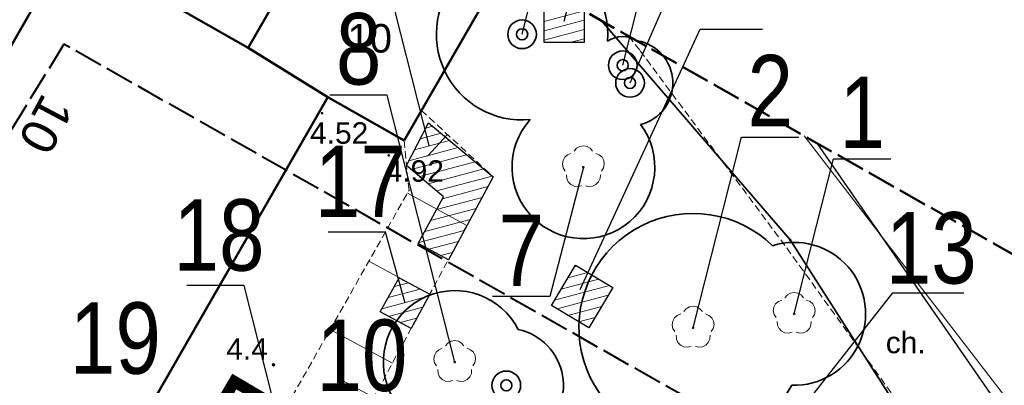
# Model space of a CAD drawing. Extents: x 5477758 to 5478353, y 5918276 to 5918502.
# Tile 123 of 127: x 5477936 to 5477971, y 5918471 to 5918484. Entities that reach past the tile are written whole.
import ezdxf
from ezdxf.enums import TextEntityAlignment as Align

# ---------------------------------------------------------------- set-up
doc = ezdxf.new("R2010")
doc.units = 0
doc.header["$LTSCALE"] = 0.25
doc.header["$PDSIZE"] = 0.75
for name, pattern in [('budynki akt$0$DASHED', [19.05, 12.7, -6.35]), ('PRZER1-1', [2, 1, -1]), ('PRZER2-1', [3, 2, -1]), ('PRZER3-1', [4, 3, -1]), ('PRZER4-1', [5, 4, -1])]:
    doc.linetypes.add(name, pattern=pattern)
doc.layers.get('0').update_dxf_attribs({"linetype": 'CONTINUOUS', "lineweight": 13})
for name, color, linetype, lineweight in [('A_GRANICA OPRACOWANIA', 7, 'CONTINUOUS', 0), ('GEPADR_O', 252, 'CONTINUOUS', 18), ('GEPPGD', 252, 'CONTINUOUS', 18), ('GESBZO', 252, 'CONTINUOUS', 50), ('GESBZO_O', 252, 'CONTINUOUS', 50), ('GESDZI', 30, 'CONTINUOUS', 35), ('GESUZY', 252, 'PRZER1-1', 18), ('GSLKRW', 252, 'CONTINUOUS', 25), ('GSPPRB', 252, 'CONTINUOUS', 20), ('GSPRDL', 252, 'CONTINUOUS', 18), ('GSPWPS', 252, 'CONTINUOUS', 13), ('GSPWPS_O', 252, 'CONTINUOUS', 13), ('GSSKOA', 252, 'PRZER3-1', 18), ('GSSKOD', 252, 'PRZER2-1', 18), ('GSSKOD_O', 252, 'PRZER2-1', 18), ('GSSZSN', 252, 'PRZER2-1', 18), ('GULGPR', 252, 'CONTINUOUS', 18), ('OT_Rzedna', 252, 'CONTINUOUS', 18), ('wysokosci', 252, 'CONTINUOUS', 18), ('zakres', 252, 'PRZER4-1', 50), ('ZZ_drzewo-nanoszone-recznie', 24, 'CONTINUOUS', 35), ('ZZ_grupa', 60, 'CONTINUOUS', 30), ('ZZ_grupa-krzewow-szraf', 60, 'CONTINUOUS', 13), ('ZZ_korona', 94, 'CONTINUOUS', 35), ('ZZ_numer-inwentaryzacyjny', 5, 'CONTINUOUS', 25)]:
    doc.layers.add(name, color=color, linetype=linetype, lineweight=lineweight)
doc.layers.add('kołnierz', color=252, linetype='CONTINUOUS', lineweight=70, plot=False)
doc.styles.add('GEO-INFO', font='arial.ttf')
doc.styles.add('zielen', font='ARIALN.TTF', dxfattribs={"height": 2.5})
pattern_1 = [(194.933, (5477837.84446, 5918344.9947), (0.08181636, -0.30677734), [])]

# ---------------------------------------------------------------- blocks, each defined once
blk = doc.blocks.new('EPPGN')
blk.add_hatch(color=0).paths.add_polyline_path([(0, -0.09), (0.027812, -0.085595), (0.052901, -0.072812), (0.072812, -0.052901), (0.085595, -0.027812), (0.09, 0), (0.085595, 0.027812), (0.072812, 0.052901), (0.052901, 0.072812), (0.027812, 0.085595), (0, 0.09), (-0.027812, 0.085595), (-0.052901, 0.072812), (-0.072812, 0.052901), (-0.085595, 0.027812), (-0.09, 0), (-0.085595, -0.027812), (-0.072812, -0.052901), (-0.052901, -0.072812), (-0.027812, -0.085595)])
blk = doc.blocks.new('KOLO')
blk.add_hatch(color=0).paths.add_polyline_path([(-0.5, 0), (-0.482963, -0.12941), (-0.433013, -0.25), (-0.353553, -0.353553), (-0.25, -0.433013), (-0.12941, -0.482963), (0, -0.5), (0.12941, -0.482963), (0.25, -0.433013), (0.353553, -0.353553), (0.433013, -0.25), (0.482963, -0.12941), (0.5, 0), (0.482963, 0.12941), (0.433013, 0.25), (0.353553, 0.353553), (0.25, 0.433013), (0.12941, 0.482963), (0, 0.5), (-0.12941, 0.482963), (-0.25, 0.433013), (-0.353553, 0.353553), (-0.433013, 0.25), (-0.482963, 0.12941)])
blk = doc.blocks.new('SPDLP')
blk.add_hatch(color=0).paths.add_polyline_path([(0, -0.09), (0.027812, -0.085595), (0.052901, -0.072812), (0.072812, -0.052901), (0.085595, -0.027812), (0.09, 0), (0.085595, 0.027812), (0.072812, 0.052901), (0.052901, 0.072812), (0.027812, 0.085595), (0, 0.09), (-0.027812, 0.085595), (-0.052901, 0.072812), (-0.072812, 0.052901), (-0.085595, 0.027812), (-0.09, 0), (-0.085595, -0.027812), (-0.072812, -0.052901), (-0.052901, -0.072812), (-0.027812, -0.085595)])
at = {"color": 0}
for points in [[(-0.648554, 1.126667), (-0.481106, 1.325358), (-0.255912, 1.454989), (0, 1.5), (0.255912, 1.454989), (0.481106, 1.325358), (0.648554, 1.126667)], [(-1.271938, -0.268652), (-1.40916, -0.048001), (-1.462858, 0.20623), (-1.426585, 0.463525), (-1.304695, 0.693003), (-1.11182, 0.867117), (-0.871109, 0.964971)], [(0.871109, 0.964971), (1.11182, 0.867117), (1.304695, 0.693003), (1.426585, 0.463525), (1.462858, 0.20623), (1.40916, -0.048001), (1.271938, -0.268652)], [(-0.137547, -1.292703), (-0.389802, -1.355024), (-0.648184, -1.327532), (-0.881678, -1.213525), (-1.062258, -1.026689), (-1.168249, -0.78945), (-1.186929, -0.530282)], [(1.186929, -0.530282), (1.168249, -0.78945), (1.062258, -1.026689), (0.881678, -1.213525), (0.648184, -1.327532), (0.389802, -1.355024), (0.137547, -1.292703)]]:
    blk.add_lwpolyline(points, dxfattribs=at)
blk = doc.blocks.new('OTRN')
at = {"linetype": 'Continuous', "lineweight": 13}
blk.add_hatch(color=0, dxfattribs=at).paths.add_polyline_path([(0, -0.091, 1), (0, 0.091, 1)])
at = {"color": 0, "linetype": 'Continuous', "lineweight": 13}
blk.add_circle((0, 0), 0.0906, dxfattribs=at)
blk = doc.blocks.new('drzewo-odreczne')
at = {"layer": 'ZZ_drzewo-nanoszone-recznie', "linetype": 'Continuous'}
for radius in [0.502, 0.196]:
    blk.add_circle((0, 0), radius, dxfattribs=at)

msp = doc.modelspace()

# ---------------------------------------------------------------- hatches: boundary and pattern name
at = {"layer": 'ZZ_grupa-krzewow-szraf'}
h = msp.add_hatch(dxfattribs=at)
h.set_pattern_fill('ANSI31', color=256, scale=0.1, angle=90)
h.set_pattern_definition(pattern_1)
h.paths.add_polyline_path([(5477954.84, 5918484.395), (5477956.24, 5918484.395), (5477956.24, 5918482.907), (5477954.84, 5918482.907)])
h = msp.add_hatch(dxfattribs=at)
h.set_pattern_fill('ANSI31', color=256, scale=0.1, angle=90)
h.set_pattern_definition(pattern_1)
h.paths.add_polyline_path([(5477950.025, 5918478.605), (5477950.792, 5918480.102), (5477953.061, 5918478.205), (5477951.49, 5918475.303), (5477950.436, 5918475.874), (5477951.32, 5918477.508)])
h = msp.add_hatch(dxfattribs=at)
h.set_pattern_fill('ANSI31', color=256, scale=0.1, angle=90)
h.set_pattern_definition(pattern_1)
h.paths.add_polyline_path([(5477957.248, 5918474.332), (5477956.406, 5918472.921), (5477955.099, 5918473.702), (5477955.941, 5918475.112)])
h = msp.add_hatch(dxfattribs=at)
h.set_pattern_fill('ANSI31', color=256, scale=0.1, angle=90)
h.set_pattern_definition(pattern_1)
h.paths.add_polyline_path([(5477949.772, 5918474.676), (5477950.838, 5918474.099), (5477950.186, 5918472.895), (5477949.108, 5918473.478)])

# ---------------------------------------------------------------- linework, layer by layer
at = {"layer": 'A_GRANICA OPRACOWANIA', "color": 1, "linetype": 'budynki akt$0$DASHED', "ltscale": 0.1, "const_width": 0.4}
msp.add_lwpolyline([(5477924.666, 5918437.385), (5477923.68, 5918435.693), (5477947.085, 5918422.232), (5477949.411, 5918426.304), (5477947.596, 5918427.361), (5477964.141, 5918455.941), (5477965.541, 5918458.35), (5477956.078, 5918463.925), (5477947.799, 5918468.803), (5477947.799, 5918468.803), (5477943.997, 5918471.043), (5477943.489, 5918470.182), (5477933.716, 5918453.151), (5477933.004, 5918451.909), (5477924.666, 5918437.385)], dxfattribs=at)
at = {"layer": 'GESBZO', "linetype": 'Continuous', "lineweight": 50}
for points in [[(5477944.481, 5918482.719), (5477947.571, 5918488.105), (5477953.089, 5918484.953), (5477949.938, 5918479.477), (5477947.274, 5918480.998)], [(5477938.187, 5918486.305), (5477944.481, 5918482.719), (5477947.274, 5918480.998), (5477931.149, 5918452.977), (5477933.004, 5918451.909), (5477924.666, 5918437.385), (5477915.543, 5918442.632), (5477923.558, 5918456.638), (5477921.783, 5918457.715)]]:
    msp.add_lwpolyline(points, close=True, dxfattribs=at)
at = {"layer": 'GESDZI', "linetype": 'Continuous'}
for points in [[(5477956.852, 5918483.668), (5477963.46, 5918476), (5477971.4, 5918463.59), (5477981.759, 5918442.93)], [(5477981.759, 5918442.93), (5477971.4, 5918463.59), (5477963.46, 5918476), (5477956.852, 5918483.668)]]:
    msp.add_lwpolyline(points, dxfattribs=at)
at = {"layer": 'GESUZY', "linetype": 'PRZER1-1', "lineweight": 18, "ltscale": 0.5}
for points in [[(5477956.852, 5918483.668), (5477963.46, 5918476), (5477971.4, 5918463.59), (5477981.759, 5918442.93)], [(5477981.759, 5918442.93), (5477971.4, 5918463.59), (5477963.46, 5918476), (5477956.852, 5918483.668)]]:
    msp.add_lwpolyline(points, dxfattribs=at)
at = {"layer": 'GSLKRW', "linetype": 'Continuous', "lineweight": 25}
msp.add_lwpolyline([(5477984.675, 5918448.07, 0.085053), (5477983.326, 5918451.046), (5477978.858, 5918458.003), (5477972.884, 5918467.137), (5477964.404, 5918479.383)], format="xyb", dxfattribs=at)
at = {"layer": 'GSPPRB', "linetype": 'Continuous', "lineweight": 20}
for p in [(5477944.481, 5918482.719), (5477947.274, 5918480.998), (5477949.938, 5918479.477)]:
    msp.add_point(p, dxfattribs=at)
at = {"layer": 'GSSKOA', "linetype": 'PRZER3-1', "lineweight": 18, "ltscale": 0.5}
msp.add_lwpolyline([(5477984.676, 5918448.072, 0.084576), (5477983.33, 5918451.05), (5477978.86, 5918458), (5477972.88, 5918467.14), (5477964.404, 5918479.383)], format="xyb", dxfattribs=at)
at = {"layer": 'GSSKOD', "linetype": 'PRZER2-1', "lineweight": 18, "ltscale": 0.5}
msp.add_lwpolyline([(5477957.805, 5918483.128), (5477958.203, 5918482.622), (5477963.336, 5918475.72), (5477968.236, 5918468.933), (5477970.258, 5918465.638), (5477974.812, 5918459.035), (5477978.364, 5918453.259), (5477980.276, 5918449.561), (5477981.34, 5918447.144), (5477982.062, 5918445.034), (5477982.307, 5918443.897)], dxfattribs=at)
msp.add_lwpolyline([(5477984.675, 5918448.07, 0.085053), (5477983.326, 5918451.046), (5477978.858, 5918458.003), (5477972.884, 5918467.137), (5477964.404, 5918479.383)], format="xyb", dxfattribs=at)
at = {"layer": 'GSSZSN', "linetype": 'PRZER2-1', "lineweight": 18, "ltscale": 0.5}
for points in [[(5477929.356, 5918434.475), (5477926.268, 5918436.181), (5477930.77, 5918443.87), (5477944.733, 5918468.243), (5477950.113, 5918477.734), (5477949.938, 5918479.477), (5477950.546, 5918480.534)], [(5477950.546, 5918480.534), (5477953.061, 5918478.205), (5477947.805, 5918468.497), (5477938.059, 5918450.522), (5477929.356, 5918434.475)]]:
    msp.add_lwpolyline(points, dxfattribs=at)
at = {"layer": 'GSSZSN', "linetype": 'Continuous', "lineweight": 18, "flags": 128}
for points in [[(5477951.463, 5918479.685), (5477950.765, 5918478.933)], [(5477952.142, 5918476.508), (5477950.057, 5918477.636)], [(5477951.49, 5918475.303), (5477950.436, 5918475.874)], [(5477950.838, 5918474.099), (5477948.706, 5918475.253)], [(5477950.186, 5918472.895), (5477949.108, 5918473.478)], [(5477949.534, 5918471.69), (5477947.355, 5918472.87)], [(5477948.882, 5918470.486), (5477947.781, 5918471.082)]]:
    msp.add_lwpolyline(points, dxfattribs=at)
at = {"layer": 'GULGPR', "linetype": 'Continuous', "lineweight": 18}
msp.add_lwpolyline([(5477963.951, 5918479.64), (5477971.628, 5918469.679), (5477977.854, 5918457.317), (5477983.634, 5918446.418), (5477983.67, 5918446.299)], dxfattribs=at)
at = {"layer": 'kołnierz', "linetype": 'PRZER4-1', "lineweight": 50}
msp.add_lwpolyline([(5477977.309, 5918380.798), (5477954.837, 5918395.479), (5477993.178, 5918463.057), (5477934.574, 5918496.308), (5477890.354, 5918424.446), (5477901.969, 5918417.467), (5477859.483, 5918348.301), (5477882.168, 5918332.75), (5477926.647, 5918301.778)], close=True, dxfattribs=at)
at = {"layer": 'zakres', "linetype": 'PRZER4-1', "lineweight": 40}
msp.add_lwpolyline([(5477963.54, 5918377.848), (5477941.504, 5918392.244), (5477979.546, 5918459.295), (5477938.033, 5918482.848), (5477904.167, 5918427.813), (5477915.775, 5918420.837), (5477872.982, 5918351.171), (5477887.852, 5918340.978), (5477923.836, 5918315.921)], close=True, dxfattribs=at)
at = {"layer": 'ZZ_grupa'}
for points in [[(5477954.84, 5918484.395), (5477956.24, 5918484.395), (5477956.24, 5918482.907), (5477954.84, 5918482.907)], [(5477957.248, 5918474.332), (5477956.406, 5918472.921), (5477955.099, 5918473.702), (5477955.941, 5918475.112)]]:
    msp.add_lwpolyline(points, close=True, dxfattribs=at)
at = {"layer": 'ZZ_grupa', "elevation": 10.06}
for points in [[(5477950.025, 5918478.605), (5477950.792, 5918480.102), (5477953.061, 5918478.205), (5477951.49, 5918475.303), (5477950.436, 5918475.874), (5477951.32, 5918477.508), (5477950.025, 5918478.605)], [(5477949.772, 5918474.676), (5477950.838, 5918474.099), (5477950.186, 5918472.895), (5477949.108, 5918473.478), (5477949.772, 5918474.676)]]:
    msp.add_lwpolyline(points, dxfattribs=at)
at = {"layer": 'ZZ_korona'}
for centre, radius, start, end in [((5477954.072, 5918483.196, 10.8), 3, 355.4749, 275.3856), ((5477957.595, 5918482.113), 1, 58.9883, 122.1787), ((5477957.851, 5918481.493), 1.5, 284.2768, 80.0463), ((5477956.218, 5918478.544, 10.12), 2.5, 138.2146, 36.7412), ((5477960.06, 5918472.926, 10.12), 4, 45.8693, 329.8191), ((5477963.6, 5918473.413, 10.12), 2.5, 268.1129, 107.5756), ((5477951.713, 5918471.724, 10.12), 2.5, 27.1718, 284.2947), ((5477953.519, 5918470.91), 2, 233.5358, 77.9307)]:
    msp.add_arc(centre, radius, start, end, dxfattribs=at)
at = {"layer": 'ZZ_numer-inwentaryzacyjny'}
for points, elevation in [([(5477954.072, 5918483.196), (5477956.135, 5918491.336), (5477958.139, 5918491.336)], 10.8), ([(5477950.821, 5918479.309), (5477948.454, 5918488.651), (5477946.45, 5918488.651)], 10.06), ([(5477955.54, 5918483.651), (5477956.705, 5918488.003), (5477958.709, 5918488.003)], 10.8), ([(5477956.102, 5918474.259), (5477960.309, 5918483.373), (5477962.489, 5918483.373)], 10.12), ([(5477951.713, 5918471.724), (5477949.346, 5918481.066), (5477947.342, 5918481.066)], 10.12), ([(5477960.06, 5918472.926), (5477961.752, 5918479.601), (5477963.756, 5918479.601)], 10.12), ([(5477963.6, 5918473.413), (5477964.976, 5918478.84), (5477966.98, 5918478.84)], 10.12), ([(5477956.218, 5918478.544), (5477955.042, 5918474.017), (5477953.038, 5918474.017)], 10.12)]:
    msp.add_lwpolyline(points, dxfattribs=dict(at, elevation=elevation))
for points in [[(5477957.595, 5918482.113), (5477959.658, 5918490.253), (5477961.662, 5918490.253)], [(5477957.851, 5918481.493), (5477960.228, 5918486.92), (5477962.232, 5918486.92)], [(5477949.976, 5918473.786), (5477949.286, 5918476.276), (5477947.282, 5918476.276)], [(5477946.138, 5918467.301), (5477944.338, 5918474.401), (5477942.334, 5918474.401)], [(5477962.088, 5918467.83), (5477967.058, 5918474.153), (5477969.533, 5918474.153)]]:
    msp.add_lwpolyline(points, dxfattribs=at)

# ---------------------------------------------------------------- block references
at = {"layer": 'GEPPGD', "lineweight": 18, "xscale": 0.5, "yscale": 0.5}
msp.add_blockref('EPPGN', (5477963.46, 5918476), dxfattribs=at)
at = {"layer": 'GSPRDL', "lineweight": 18, "xscale": 0.5, "yscale": 0.5}
msp.add_blockref('SPDLP', (5477956.218, 5918478.544), dxfattribs=at)
at = {"layer": 'GSPRDL', "color": 96, "lineweight": 18, "true_color": 0x008000, "xscale": 0.5, "yscale": 0.5}
for p in [(5477956.218, 5918478.544), (5477963.6, 5918473.413), (5477960.06, 5918472.926), (5477951.713, 5918471.724)]:
    msp.add_blockref('SPDLP', p, dxfattribs=at)
at = {"layer": 'GSPWPS', "lineweight": 13, "xscale": 0.09, "yscale": 0.09}
for p in [(5477947.07, 5918480.433), (5477949.402, 5918478.957)]:
    msp.add_blockref('KOLO', p, dxfattribs=at)
at = {"layer": 'OT_Rzedna', "color": 7, "linetype": 'Continuous', "xscale": 0.5, "yscale": 0.5, "zscale": 0.5}
msp.add_blockref('OTRN', (5477945.367, 5918471.631), dxfattribs=at)
at = {"layer": 'ZZ_drzewo-nanoszone-recznie', "rotation": 98.49156574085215}
for p in [(5477954.072, 5918483.196, 10.8), (5477957.595, 5918482.113), (5477957.851, 5918481.493), (5477953.519, 5918470.91)]:
    msp.add_blockref('drzewo-odreczne', p, dxfattribs=at)

# ---------------------------------------------------------------- texts
at = {"layer": 'GEPADR_O', "linetype": 'Continuous', "lineweight": 0, "style": 'GEO-INFO'}
msp.add_text('10', height=1.25, rotation=242.1027, dxfattribs=at).set_placement((5477938.408, 5918480.605), align=Align.TOP_LEFT)
at = {"layer": 'GESBZO_O', "linetype": 'Continuous', "lineweight": 0, "style": 'GEO-INFO'}
msp.add_text('10', height=1, dxfattribs=at).set_placement((5477947.964, 5918483.555), align=Align.TOP_LEFT)
at = {"layer": 'GSPWPS_O', "linetype": 'Continuous', "lineweight": 0, "style": 'GEO-INFO'}
for s, p in [('4.52', (5477946.647, 5918479.365)), ('4.92', (5477949.297, 5918478.037))]:
    msp.add_text(s, height=0.75, dxfattribs=at).set_placement(p)
at = {"layer": 'GSSKOD_O', "linetype": 'Continuous', "lineweight": 0, "style": 'GEO-INFO'}
msp.add_text('ch.', height=0.75, dxfattribs=at).set_placement((5477967.505, 5918472.424), align=Align.MIDDLE)
at = {"layer": 'wysokosci', "style": 'GEO-INFO'}
msp.add_text('4.4', height=0.75, dxfattribs=at).set_placement((5477943.714, 5918472.56), align=Align.TOP_LEFT)
at = {"layer": 'wysokosci', "color": 7, "style": 'GEO-INFO'}
msp.add_text('4.4', height=0.75, dxfattribs=at).set_placement((5477943.714, 5918472.56), align=Align.TOP_LEFT)
at = {"layer": 'ZZ_numer-inwentaryzacyjny', "linetype": 'Continuous', "char_height": 2.5, "width": 3.31586, "attachment_point": 1, "style": 'zielen'}
for s, insert in [('8', (5477947.554, 5918483.937, 10.12)), ('2', (5477961.965, 5918482.472, 10.12)), ('1', (5477965.188, 5918481.711, 10.12)), ('17', (5477946.816, 5918479.298)), ('18', (5477941.868, 5918477.423)), ('13', (5477966.805, 5918476.972)), ('7', (5477953.251, 5918476.888, 10.12)), ('19', (5477938.24, 5918473.814, 10.06)), ('10', (5477946.871, 5918473.214))]:
    msp.add_mtext(s, dxfattribs=dict(at, insert=insert))

doc.saveas('drawing.dxf')
